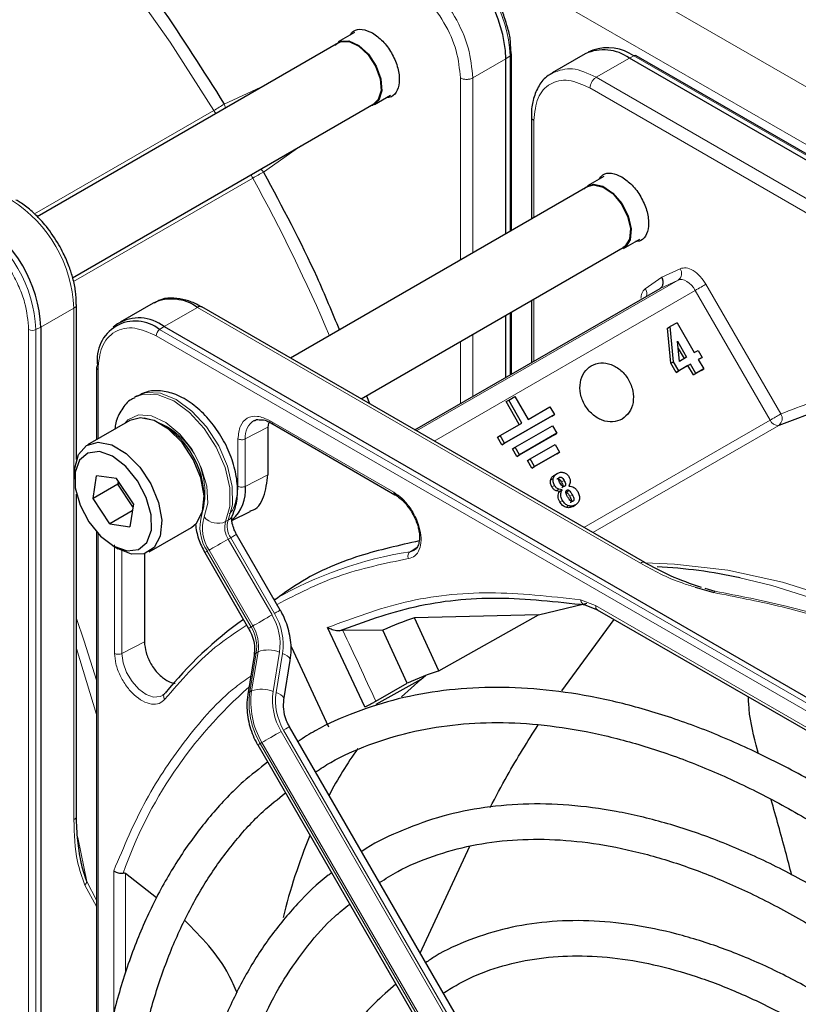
# Paper-space layout 'Blatt2' of a CAD drawing. Header units: millimetres. Extents: x 5 to 418, y 2 to 292.
# Tile 53 of 87: x 131 to 139, y 220 to 232. Entities that reach past the tile are written whole.
import ezdxf

# ---------------------------------------------------------------- set-up
doc = ezdxf.new("R2010")
doc.units = ezdxf.units.MM

psp = doc.layouts.new('Blatt2')

# ---------------------------------------------------------------- linework, layer by layer
at = {"color": 7, "linetype": 'Continuous', "lineweight": 18}
for p, q in [((119.056, 242.676), (154.552, 222.184)), ((118.773, 242.186), (154.27, 221.694)), ((136.084, 231.198), (136.132, 231.231)), ((136.132, 231.231), (136.132, 229.238)), ((137.108, 230.989), (137.484, 231.206)), ((137.484, 231.206), (137.536, 231.231)), ((137.536, 231.231), (153.107, 222.242)), ((135.708, 230.981), (136.084, 231.198)), ((135.567, 228.912), (135.567, 230.981)), ((135.708, 228.993), (135.708, 230.981)), ((144.295, 226.84), (137.108, 230.989)), ((132.888, 230.684), (133.354, 230.9)), ((144.225, 226.718), (137.037, 230.867)), ((130.735, 229.437), (132.769, 230.611)), ((136.401, 230.499), (136.401, 229.393)), ((133.757, 230.209), (133.334, 229.911)), ((133.212, 229.844), (131.178, 228.67)), ((137.853, 228.72), (138.061, 228.816)), ((135.07, 226.974), (138.037, 228.687)), ((137.665, 228.588), (137.853, 228.72)), ((138.037, 228.687), (137.832, 228.592)), ((138.353, 228.639), (139.202, 227.167)), ((138.232, 228.569), (135.27, 226.859)), ((139.082, 227.098), (138.232, 228.569)), ((136.401, 228.47), (136.401, 227.766)), ((130.806, 228.151), (131.183, 228.368)), ((131.183, 228.368), (131.183, 222.564)), ((132.206, 228.159), (132.583, 228.377)), ((132.583, 228.377), (137.609, 225.475)), ((136.132, 228.314), (136.132, 227.611)), ((130.669, 210.146), (130.669, 228.126)), ((130.75, 228.124), (130.806, 228.151)), ((130.75, 210.144), (130.75, 228.124)), ((132.155, 228.124), (132.206, 228.159)), ((147.725, 219.136), (132.155, 228.124)), ((147.686, 219.065), (132.116, 228.053)), ((135.567, 227.285), (135.567, 227.988)), ((135.708, 227.366), (135.708, 228.07)), ((131.456, 227.672), (131.456, 226.885)), ((133.403, 227.092), (134.812, 226.279)), ((136.969, 225.878), (139.082, 227.098)), ((133.382, 227.017), (133.127, 226.884)), ((139.179, 227.038), (137.069, 225.82)), ((133.044, 226.346), (133.044, 226.885)), ((133.127, 226.345), (133.127, 226.884)), ((133.382, 226.478), (133.127, 226.345)), ((136.59, 226.415), (136.62, 226.433)), ((136.743, 226.412), (136.713, 226.395)), ((136.634, 226.356), (136.604, 226.339)), ((136.653, 226.295), (136.683, 226.313)), ((136.802, 226.298), (136.772, 226.281)), ((136.696, 226.168), (136.726, 226.185)), ((136.837, 226.25), (136.807, 226.233)), ((136.763, 226.108), (136.793, 226.126)), ((132.932, 225.961), (132.904, 225.945)), ((131.456, 225.81), (131.456, 219.421)), ((132.962, 225.763), (132.933, 225.747)), ((133.43, 224.886), (132.933, 225.747)), ((132.962, 225.763), (133.458, 224.903)), ((131.644, 224.45), (131.644, 225.682)), ((132.716, 225.621), (133.213, 224.761)), ((134.996, 225.603), (135.075, 225.656)), ((131.727, 224.449), (131.727, 225.615)), ((133.193, 224.749), (132.696, 225.61)), ((136.929, 225.058), (137.1, 224.992)), ((137.1, 224.992), (142.702, 221.758)), ((133.213, 224.761), (133.193, 224.749)), ((131.438, 223.757), (131.212, 224.504)), ((131.982, 224.581), (131.727, 224.449)), ((133.179, 224.013), (133.251, 224.457)), ((133.271, 224.468), (133.199, 224.024)), ((133.251, 224.457), (133.271, 224.468)), ((133.443, 224.018), (133.515, 224.462)), ((133.549, 224.449), (133.477, 224.005)), ((133.199, 224.024), (133.179, 224.013)), ((138.329, 215.257), (133.534, 223.564)), ((133.562, 223.58), (138.358, 215.274)), ((133.296, 223.427), (133.316, 223.439)), ((138.092, 215.12), (133.296, 223.427)), ((133.316, 223.439), (138.112, 215.132)), ((131.227, 222.36), (131.329, 221.86)), ((131.634, 220.348), (131.634, 221.982)), ((131.769, 221.95), (131.769, 220.819)), ((131.308, 221.821), (131.438, 221.577)), ((131.438, 221.65), (131.329, 221.86))]:
    psp.add_line(p, q, dxfattribs=at)
at = {"color": 7, "linetype": 'Continuous', "lineweight": 25}
for p, q in [((134.365, 231.495), (134.181, 231.389)), ((134.186, 231.38), (130.767, 229.406)), ((136.143, 231.254), (136.137, 231.368)), ((136.146, 229.246), (136.146, 231.253)), ((136.984, 231.256), (136.608, 231.039)), ((137.071, 231.296), (137.016, 231.272)), ((153.055, 222.218), (137.484, 231.206)), ((153.133, 222.243), (137.562, 231.232)), ((136.084, 229.211), (136.084, 231.198)), ((134.591, 230.679), (134.775, 230.785)), ((131.168, 228.714), (134.586, 230.687)), ((136.372, 230.54), (136.372, 229.377)), ((137.193, 229.862), (137.009, 229.756)), ((137.014, 229.747), (133.64, 227.8)), ((137.419, 229.046), (137.603, 229.152)), ((134.441, 227.338), (137.414, 229.055)), ((135.05, 226.986), (137.832, 228.592)), ((131.212, 228.411), (131.212, 228.409)), ((132.083, 228.426), (131.707, 228.209)), ((136.372, 228.453), (136.372, 227.749)), ((131.212, 226.651), (131.212, 228.409)), ((137.659, 225.48), (132.633, 228.382)), ((136.146, 227.619), (136.146, 228.322)), ((131.677, 228.189), (131.628, 228.154)), ((136.084, 227.583), (136.084, 228.287)), ((138.025, 228.202), (137.948, 228.158)), ((138.025, 228.202), (138.221, 227.863)), ((130.806, 228.151), (130.806, 210.171)), ((132.206, 228.159), (147.777, 219.171)), ((137.918, 228.141), (137.948, 228.158)), ((137.956, 227.742), (137.918, 228.141)), ((137.986, 227.759), (137.948, 228.158)), ((138.051, 227.764), (138.029, 227.993)), ((138.029, 227.993), (138.134, 227.812)), ((138.037, 227.91), (138.104, 227.795)), ((138.221, 227.863), (138.263, 227.887)), ((138.263, 227.887), (138.309, 227.809)), ((137.956, 227.742), (137.986, 227.759)), ((138.015, 227.639), (137.956, 227.742)), ((138.045, 227.656), (137.986, 227.759)), ((138.134, 227.812), (138.051, 227.764)), ((138.309, 227.809), (138.266, 227.785)), ((138.279, 227.792), (138.266, 227.785)), ((138.266, 227.785), (138.328, 227.678)), ((138.279, 227.792), (138.309, 227.809)), ((131.438, 227.696), (131.438, 226.875)), ((138.149, 227.717), (138.015, 227.639)), ((138.015, 227.639), (138.045, 227.656)), ((138.179, 227.734), (138.045, 227.656)), ((138.149, 227.717), (138.179, 227.734)), ((138.21, 227.61), (138.149, 227.717)), ((138.24, 227.627), (138.179, 227.734)), ((138.298, 227.661), (138.21, 227.61)), ((138.328, 227.678), (138.24, 227.627)), ((138.298, 227.661), (138.328, 227.678)), ((138.21, 227.61), (138.24, 227.627)), ((131.899, 227.372), (131.871, 227.356)), ((134.503, 227.374), (134.534, 227.284)), ((136.085, 227.307), (136.115, 227.324)), ((136.235, 227.047), (136.085, 227.307)), ((136.115, 227.324), (136.186, 227.365)), ((136.265, 227.064), (136.115, 227.324)), ((136.186, 227.365), (136.336, 227.105)), ((136.336, 227.105), (136.583, 227.248)), ((136.583, 227.248), (136.633, 227.162)), ((131.815, 227.093), (131.335, 226.815)), ((136.603, 227.144), (136.038, 226.818)), ((136.633, 227.162), (136.068, 226.835)), ((136.603, 227.144), (136.633, 227.162)), ((133.391, 227.064), (133.382, 227.017)), ((133.382, 227.017), (133.382, 226.478)), ((133.415, 227.065), (134.824, 226.251)), ((136.018, 226.922), (136.265, 227.064)), ((136.189, 226.789), (136.613, 227.034)), ((136.613, 227.034), (136.663, 226.948)), ((135.988, 226.904), (136.018, 226.922)), ((136.038, 226.818), (135.988, 226.904)), ((136.068, 226.835), (136.018, 226.922)), ((136.633, 226.93), (136.209, 226.685)), ((136.663, 226.948), (136.239, 226.703)), ((136.633, 226.93), (136.663, 226.948)), ((136.038, 226.818), (136.068, 226.835)), ((136.159, 226.772), (136.189, 226.789)), ((136.209, 226.685), (136.159, 226.772)), ((136.239, 226.703), (136.189, 226.789)), ((136.359, 226.657), (136.642, 226.82)), ((136.642, 226.82), (136.692, 226.733)), ((136.209, 226.685), (136.239, 226.703)), ((136.329, 226.639), (136.359, 226.657)), ((136.379, 226.553), (136.329, 226.639)), ((136.409, 226.57), (136.359, 226.657)), ((136.662, 226.716), (136.379, 226.553)), ((136.692, 226.733), (136.409, 226.57)), ((136.662, 226.716), (136.692, 226.733)), ((136.379, 226.553), (136.409, 226.57)), ((131.19, 226.495), (131.19, 226.429)), ((131.399, 226.207), (131.438, 226.464)), ((131.666, 226.433), (131.438, 226.464)), ((131.857, 226.146), (131.666, 226.433)), ((131.682, 226.37), (131.687, 226.402)), ((136.635, 226.474), (136.665, 226.491)), ((131.682, 226.37), (131.399, 226.207)), ((131.706, 226.373), (131.682, 226.37)), ((131.852, 226.113), (131.682, 226.37)), ((136.692, 226.288), (136.653, 226.295)), ((136.722, 226.305), (136.683, 226.313)), ((136.692, 226.288), (136.722, 226.305)), ((136.814, 226.39), (136.799, 226.348)), ((131.212, 222.604), (131.212, 226.257)), ((131.59, 225.919), (131.399, 226.207)), ((131.845, 226.066), (131.59, 225.919)), ((131.857, 226.146), (131.818, 225.888)), ((136.843, 226.118), (136.873, 226.135)), ((132.975, 225.959), (133.181, 226.061)), ((131.59, 225.919), (131.818, 225.888)), ((132.035, 225.603), (132.515, 225.88)), ((131.438, 225.83), (131.438, 219.235)), ((133.524, 224.941), (133.028, 225.801)), ((131.628, 225.67), (131.685, 225.637)), ((135.046, 225.622), (134.996, 225.603)), ((131.982, 225.58), (131.982, 224.581)), ((132.667, 225.593), (133.164, 224.733)), ((138.232, 225.203), (138.442, 225.14)), ((138.341, 225.189), (138.455, 225.156)), ((133.455, 225.071), (133.45, 225.068)), ((136.961, 225.008), (137.122, 224.945)), ((137.12, 224.946), (142.723, 221.712)), ((136.455, 224.887), (135.046, 224.853)), ((135.324, 224.253), (135.046, 224.853)), ((135.324, 224.253), (136.455, 224.887)), ((136.719, 224.024), (137.313, 224.835)), ((134.483, 223.842), (134.061, 224.743)), ((134.231, 224.709), (134.191, 224.707)), ((134.687, 224.715), (134.231, 224.709)), ((134.965, 224.113), (134.687, 224.715)), ((133.648, 224.528), (134.071, 223.617)), ((133.227, 224.427), (133.155, 223.983)), ((133.565, 223.924), (133.637, 224.368)), ((135.119, 224.155), (135.172, 224.199)), ((134.606, 223.906), (134.965, 224.113)), ((135.119, 224.155), (134.608, 223.868)), ((134.9, 223.956), (135.119, 224.155)), ((138.424, 215.312), (133.628, 223.618)), ((133.268, 223.411), (138.063, 215.104)), ((138.951, 223.31), (138.923, 223.41)), ((135.112, 221.047), (135.674, 222.262)), ((132.121, 221.675), (131.769, 221.95))]:
    psp.add_line(p, q, dxfattribs=at)
at = {"color": 7, "linetype": 'Continuous', "lineweight": 18, "flags": 128}
for points in [[(132.769, 230.611), (132.275, 231.385), (131.75, 232.132), (131.197, 232.846), (130.619, 233.524), (130.019, 234.161), (129.402, 234.754), (128.771, 235.3), (128.129, 235.793), (127.481, 236.233), (126.831, 236.616), (126.182, 236.939), (125.685, 237.148)], [(138.232, 228.569), (138.211, 228.601), (138.188, 228.629), (138.162, 228.653), (138.136, 228.672), (138.109, 228.686), (138.083, 228.693), (138.059, 228.693), (138.037, 228.687)], [(138.232, 228.569), (138.247, 228.578), (138.263, 228.587), (138.28, 228.597), (138.297, 228.606), (138.313, 228.616), (138.328, 228.625), (138.342, 228.632), (138.353, 228.639)], [(131.899, 227.372), (132.001, 227.409), (132.165, 227.402), (132.343, 227.331), (132.522, 227.2), (132.687, 227.02), (132.825, 226.806), (132.925, 226.574), (132.978, 226.344), (132.98, 226.134), (132.932, 225.961)], [(132.904, 225.945), (132.952, 226.118), (132.95, 226.328), (132.897, 226.558), (132.797, 226.789), (132.659, 227.004), (132.494, 227.184), (132.315, 227.315), (132.137, 227.386), (131.973, 227.392), (131.872, 227.356)], [(131.76, 227.06), (131.795, 227.099), (131.915, 227.156), (132.064, 227.146), (132.225, 227.071), (132.384, 226.939), (132.523, 226.762), (132.628, 226.558), (132.69, 226.349), (132.701, 226.156), (132.66, 225.998)], [(132.716, 225.621), (132.736, 225.633), (132.76, 225.647), (132.788, 225.662), (132.817, 225.679), (132.847, 225.697), (132.878, 225.715), (132.907, 225.731), (132.933, 225.747)], [(132.962, 225.763), (132.985, 225.776), (133.004, 225.787), (133.017, 225.795), (133.025, 225.8), (133.028, 225.801)], [(137.665, 225.476), (137.997, 225.464), (138.601, 225.393), (139.222, 225.257), (139.857, 225.057), (140.5, 224.795), (141.149, 224.471), (141.799, 224.089), (142.447, 223.649), (143.089, 223.155), (143.72, 222.61), (144.337, 222.017), (144.937, 221.38), (145.119, 221.174)], [(144.821, 221.346), (144.232, 221.971), (143.613, 222.566), (142.979, 223.113), (142.336, 223.608), (141.686, 224.049), (141.034, 224.433), (140.383, 224.758), (139.737, 225.021), (139.101, 225.222), (138.739, 225.308)], [(131.212, 224.847), (131.3, 224.587), (131.438, 224.145)], [(133.213, 224.761), (133.233, 224.773), (133.257, 224.787), (133.284, 224.802), (133.314, 224.819), (133.344, 224.837), (133.374, 224.854), (133.403, 224.871), (133.43, 224.886)], [(133.458, 224.903), (133.481, 224.916), (133.5, 224.927), (133.514, 224.935), (133.522, 224.94), (133.524, 224.941)], [(132.188, 223.972), (132.161, 223.959), (132.087, 223.953), (132.003, 223.982), (131.919, 224.043), (131.842, 224.13), (131.78, 224.233), (131.741, 224.344), (131.727, 224.449)], [(133.549, 224.449), (133.577, 224.437), (133.601, 224.423), (133.619, 224.408), (133.631, 224.393), (133.637, 224.377), (133.637, 224.368)], [(133.477, 224.005), (133.505, 223.993), (133.529, 223.979), (133.547, 223.964), (133.559, 223.948), (133.565, 223.933), (133.565, 223.924)], [(133.562, 223.58), (133.585, 223.594), (133.604, 223.605), (133.617, 223.612), (133.625, 223.617), (133.628, 223.618)], [(133.316, 223.439), (133.336, 223.45), (133.36, 223.464), (133.388, 223.48), (133.417, 223.497), (133.448, 223.514), (133.478, 223.532), (133.507, 223.549), (133.534, 223.564)]]:
    psp.add_lwpolyline(points, dxfattribs=at)
at = {"color": 7, "linetype": 'Continuous', "lineweight": 25, "flags": 128}
for points in [[(134.141, 231.354), (134.203, 231.399), (134.303, 231.403), (134.416, 231.35), (134.524, 231.249), (134.611, 231.115), (134.664, 230.969), (134.674, 230.833), (134.641, 230.727), (134.569, 230.669), (134.541, 230.661)], [(134.186, 231.38), (134.207, 231.39), (134.305, 231.394), (134.415, 231.342), (134.52, 231.244), (134.605, 231.113), (134.657, 230.971), (134.667, 230.838), (134.635, 230.735), (134.586, 230.687)], [(136.145, 231.255), (136.145, 231.254), (136.146, 231.253)], [(136.969, 229.721), (136.989, 229.742), (137.076, 229.775), (137.184, 229.751), (137.297, 229.674), (137.397, 229.556)], [(137.014, 229.747), (137.079, 229.766), (137.185, 229.743), (137.295, 229.668), (137.392, 229.552), (137.463, 229.413), (137.496, 229.273), (137.485, 229.152), (137.434, 229.069), (137.414, 229.055)], [(137.397, 229.556), (137.469, 229.414), (137.503, 229.27), (137.492, 229.145), (137.439, 229.06), (137.369, 229.029)], [(143.363, 226.942), (143.216, 226.997), (142.582, 227.197), (141.961, 227.333), (141.357, 227.404), (140.773, 227.41), (140.213, 227.351), (139.681, 227.226), (139.179, 227.038)], [(132.515, 225.88), (132.574, 225.928), (132.643, 226.06), (132.659, 226.237), (132.623, 226.442), (132.536, 226.651), (132.409, 226.843), (132.256, 226.996), (132.094, 227.094), (131.938, 227.125), (131.815, 227.093)], [(131.19, 226.495), (131.192, 226.551), (131.235, 226.708), (131.327, 226.811), (131.458, 226.848), (131.613, 226.816), (131.776, 226.718), (131.929, 226.565), (132.055, 226.374), (132.142, 226.164), (132.179, 225.96), (132.162, 225.782), (132.094, 225.651), (131.981, 225.58), (131.836, 225.577), (131.685, 225.637)], [(131.352, 225.942), (131.485, 225.78), (131.636, 225.666), (131.785, 225.613), (131.916, 225.628), (132.011, 225.709), (132.061, 225.847), (132.058, 226.024), (132.004, 226.22), (131.904, 226.41), (131.771, 226.572), (131.62, 226.687), (131.471, 226.74), (131.341, 226.724), (131.245, 226.643), (131.195, 226.505), (131.198, 226.328), (131.252, 226.133), (131.352, 225.942)], [(136.455, 224.887), (136.973, 225.013), (137.003, 225.018)]]:
    psp.add_lwpolyline(points, dxfattribs=at)
at = {"color": 7, "linetype": 'Continuous', "lineweight": 18}
for centre, radius, start, end in [((134.606, 231.161), 1.527, 2.6055, 57.3945), ((136.118, 231.255), 0.0279, 299.6454, 355.8931), ((131.479, 232.847), 2.581, 299.9907, 303.0858), ((132.905, 230.693), 0.159, 210.9182, 226.5298), ((133.35, 229.921), 0.159, 193.2737, 209.0877), ((134.508, 227.6), 2.592, 116.9222, 120.0039), ((133.232, 229.848), 0.12, 31.5875, 54.7451), ((115.579, 220.156), 20.119, 23.1169, 28.7865), ((129.647, 228.298), 1.537, 2.6055, 57.3945), ((129.225, 228.055), 1.527, 2.6055, 57.3945), ((137.981, 228.764), 0.0955, 306.4137, 32.9981), ((137.577, 228.53), 0.106, 345.8273, 33.1487), ((131.162, 228.414), 0.0503, 294.3747, 354.3052), ((130.712, 228.209), 0.0932, 242.8052, 294.3071), ((132.209, 228.049), 0.0932, 125.6892, 177.1989), ((131.467, 227.699), 0.0291, 184.4143, 246.9058), ((131.796, 226.27), 0.873, 343.7571, 77.8747), ((133.335, 226.912), 0.21, 119.2886, 187.7145), ((139.168, 227.129), 0.0918, 200.3456, 276.8715), ((139.122, 227.115), 0.0957, 306.4158, 32.8041), ((133.092, 225.881), 0.48, 162.4884, 214.4618), ((133.074, 225.867), 0.434, 162.4884, 214.4618), ((132.817, 226.135), 0.209, 221.048, 294.5), ((133.15, 225.892), 0.229, 162.4884, 214.4618), ((132.878, 226.058), 0.111, 299.1324, 333.6598), ((133.122, 225.876), 0.229, 162.4884, 214.4618), ((153.552, 189.47), 41.726, 119.9893, 120.0346), ((135.687, 221.179), 4.478, 98.8797, 119.9002), ((137.638, 225.437), 0.0479, 63.7264, 127.2851), ((132.87, 224.554), 0.651, 351.8933, 30.7356), ((132.86, 224.547), 0.696, 351.8933, 30.7356), ((154.049, 188.61), 41.726, 119.9893, 120.0346), ((132.807, 224.52), 0.449, 351.8933, 30.7356), ((132.827, 224.532), 0.449, 351.8933, 30.7356), ((103.714, 209.974), 33.889, 24.2762, 25.7742), ((133.268, 224.418), 0.0422, 113.9711, 167.4982), ((133.385, 224.158), 0.331, 66.9099, 110.1284), ((136.456, 220.304), 4.996, 131.1493, 160.6966), ((133.196, 223.974), 0.0422, 113.9757, 167.4497), ((134.068, 223.886), 0.898, 171.8933, 210.7356), ((134.088, 223.898), 0.898, 171.8933, 210.7356), ((133.313, 223.713), 0.331, 66.9099, 110.1284), ((134.132, 223.92), 0.696, 171.8933, 210.7356), ((134.121, 223.913), 0.651, 171.8933, 210.7356), ((154.153, 187.287), 41.726, 119.9893, 120.0346), ((131.162, 222.609), 0.0503, 294.3747, 354.3052)]:
    psp.add_arc(centre, radius, start, end, dxfattribs=at)
at = {"color": 7, "linetype": 'Continuous', "lineweight": 25}
for centre, radius, start, end in [((134.549, 231.128), 1.537, 2.6055, 57.3945), ((137.24, 230.81), 0.514, 54.844, 109.1737), ((137.191, 230.797), 0.503, 54.3824, 114.3071), ((137.55, 231.207), 0.0279, 64.1059, 120.3461), ((129.271, 228.081), 1.537, 2.6055, 57.3945), ((132.29, 227.968), 0.503, 54.3824, 114.3071), ((132.612, 228.336), 0.0503, 65.6929, 125.6176), ((131.88, 227.788), 0.434, 50.7967, 189.214), ((131.92, 227.789), 0.468, 52.237, 121.2851), ((131.466, 227.694), 0.0279, 119.6454, 175.8931), ((131.68, 226.206), 0.981, 1.2142, 58.761), ((132.674, 226.305), 0.455, 312.0455, 5.0454), ((137.475, 219.407), 6.035, 77.9024, 86.9355), ((135.774, 221.117), 4.577, 125.6685, 140.9731), ((136.342, 220.931), 4.13, 108.2857, 113.6235), ((136.559, 220.559), 3.895, 108.4763, 114.1459), ((138.386, 220.558), 4.876, 144.7983, 152.0907), ((139.783, 219.922), 6.413, 157.439, 166.1853)]:
    psp.add_arc(centre, radius, start, end, dxfattribs=at)
for points, knots in [([(127.743, 236.232), (128.057, 236.014), (128.687, 235.575), (129.613, 234.771), (130.514, 233.871), (131.369, 232.878), (132.172, 231.816), (132.65, 231.061), (132.888, 230.684)], [0, 0, 0, 0, 0.165419, 0.3321717, 0.5, 0.6678165, 0.8345752, 1, 1, 1, 1]), ([(136.137, 231.368), (136.136, 231.378), (136.134, 231.435), (136.108, 231.54), (136.065, 231.683), (136.01, 231.814), (135.964, 231.898), (135.944, 231.934)], [0, 0, 0, 0, 0.0574561, 0.3187987, 0.5412481, 0.8062647, 1, 1, 1, 1]), ([(134.314, 231.466), (134.327, 231.483), (134.359, 231.529), (134.451, 231.543), (134.53, 231.508), (134.57, 231.491)], [0, 0, 0, 0, 0.233945, 0.616972, 1, 1, 1, 1]), ([(134.57, 231.491), (134.609, 231.463), (134.689, 231.406), (134.79, 231.267), (134.858, 231.112), (134.882, 230.959), (134.857, 230.837), (134.801, 230.763), (134.745, 230.758), (134.724, 230.756)], [0, 0, 0, 0, 0.151257, 0.302513, 0.45377, 0.605027, 0.756284, 0.90754, 1, 1, 1, 1]), ([(136.625, 231.041), (136.597, 231.027), (136.525, 230.99), (136.444, 230.88), (136.39, 230.734), (136.369, 230.617), (136.373, 230.55), (136.374, 230.539)], [0, 0, 0, 0, 0.167972, 0.442186, 0.708927, 0.953372, 1, 1, 1, 1]), ([(133.334, 229.911), (133.545, 229.517), (133.86, 228.928), (134.111, 228.321), (134.195, 228.12)], [0, 0, 0, 0, 0.6679059, 1, 1, 1, 1]), ([(137.143, 229.833), (137.155, 229.85), (137.187, 229.896), (137.28, 229.91), (137.359, 229.876), (137.398, 229.858)], [0, 0, 0, 0, 0.233945, 0.616972, 1, 1, 1, 1]), ([(137.398, 229.858), (137.438, 229.83), (137.517, 229.774), (137.619, 229.634), (137.686, 229.479), (137.71, 229.327), (137.686, 229.205), (137.63, 229.13), (137.574, 229.125), (137.553, 229.123)], [0, 0, 0, 0, 0.151257, 0.302513, 0.45377, 0.605027, 0.756284, 0.90754, 1, 1, 1, 1]), ([(131.012, 229.086), (130.967, 229.158), (130.903, 229.258), (130.792, 229.386), (130.694, 229.48), (130.599, 229.556), (130.542, 229.586), (130.525, 229.595)], [0, 0, 0, 0, 0.335683, 0.470249, 0.69001, 0.912206, 1, 1, 1, 1]), ([(131.209, 228.41), (131.208, 228.46), (131.206, 228.555), (131.174, 228.701), (131.129, 228.846), (131.074, 228.974), (131.029, 229.055), (131.012, 229.086)], [0, 0, 0, 0, 0.229884, 0.443951, 0.63112, 0.859055, 1, 1, 1, 1]), ([(137.832, 228.592), (137.839, 228.597), (137.854, 228.608), (137.865, 228.632), (137.869, 228.656), (137.868, 228.676), (137.863, 228.698), (137.856, 228.713), (137.853, 228.72)], [0, 0, 0, 0, 0.198498, 0.430822, 0.560297, 0.69832, 0.844889, 1, 1, 1, 1]), ([(132.632, 228.379), (132.606, 228.394), (132.534, 228.436), (132.415, 228.473), (132.279, 228.487), (132.166, 228.472), (132.111, 228.436), (132.094, 228.425)], [0, 0, 0, 0, 0.143792, 0.380812, 0.625008, 0.880873, 1, 1, 1, 1]), ([(132.977, 226.009), (132.991, 226.042), (133.028, 226.131), (133.046, 226.3), (133.022, 226.51), (132.952, 226.732), (132.84, 226.945), (132.695, 227.136), (132.525, 227.29), (132.345, 227.393), (132.169, 227.436), (132.017, 227.43), (131.937, 227.386), (131.905, 227.368)], [0, 0, 0, 0, 0.057899, 0.152686, 0.251734, 0.352726, 0.453488, 0.554523, 0.656615, 0.760844, 0.853475, 0.939999, 1, 1, 1, 1]), ([(131.874, 227.351), (131.861, 227.345), (131.798, 227.319), (131.72, 227.218), (131.659, 227.101), (131.65, 227.02), (131.648, 226.996)], [0, 0, 0, 0, 0.097085, 0.473832, 0.846947, 1, 1, 1, 1]), ([(133.233, 227.091), (133.24, 227.096), (133.252, 227.106), (133.274, 227.103), (133.284, 227.101)], [0, 0, 0, 0, 0.517593, 1, 1, 1, 1]), ([(133.284, 227.101), (133.3, 227.102), (133.336, 227.103), (133.385, 227.085), (133.414, 227.065), (133.415, 227.064)], [0, 0, 0, 0, 0.424183, 0.976421, 1, 1, 1, 1]), ([(133.415, 227.065), (133.419, 227.064), (133.427, 227.06), (133.438, 227.064), (133.443, 227.067)], [0, 0, 0, 0, 0.482278, 1, 1, 1, 1]), ([(133.179, 226.066), (133.185, 226.067), (133.26, 226.08), (133.351, 226.216), (133.372, 226.391), (133.382, 226.478)], [0, 0, 0, 0, 0.04476, 0.52238, 1, 1, 1, 1]), ([(136.604, 226.339), (136.601, 226.345), (136.595, 226.358), (136.589, 226.377), (136.587, 226.397), (136.589, 226.409), (136.59, 226.415)], [0, 0, 0, 0, 0.26086, 0.506753, 0.749149, 1, 1, 1, 1]), ([(136.59, 226.415), (136.592, 226.421), (136.595, 226.434), (136.609, 226.456), (136.624, 226.466), (136.635, 226.474)], [0, 0, 0, 0, 0.235668, 0.475187, 1, 1, 1, 1]), ([(136.634, 226.356), (136.631, 226.363), (136.625, 226.375), (136.619, 226.395), (136.617, 226.414), (136.619, 226.426), (136.62, 226.433)], [0, 0, 0, 0, 0.26086, 0.506753, 0.749149, 1, 1, 1, 1]), ([(136.62, 226.433), (136.622, 226.439), (136.625, 226.451), (136.639, 226.473), (136.654, 226.484), (136.665, 226.491)], [0, 0, 0, 0, 0.235668, 0.475187, 1, 1, 1, 1]), ([(136.661, 226.431), (136.663, 226.432), (136.667, 226.434), (136.673, 226.434), (136.68, 226.432), (136.689, 226.427), (136.701, 226.415), (136.709, 226.402), (136.713, 226.395)], [0, 0, 0, 0, 0.1058895, 0.2039506, 0.3017816, 0.407031, 0.6619537, 1, 1, 1, 1]), ([(136.665, 226.491), (136.677, 226.497), (136.7, 226.509), (136.726, 226.505), (136.739, 226.503)], [0, 0, 0, 0, 0.530715, 1, 1, 1, 1]), ([(136.699, 226.381), (136.695, 226.389), (136.687, 226.403), (136.681, 226.421), (136.681, 226.432), (136.683, 226.439), (136.686, 226.445), (136.689, 226.447), (136.691, 226.448)], [0, 0, 0, 0, 0.348491, 0.608786, 0.713671, 0.808589, 0.901277, 1, 1, 1, 1]), ([(136.691, 226.448), (136.693, 226.449), (136.697, 226.451), (136.703, 226.451), (136.71, 226.45), (136.719, 226.445), (136.731, 226.432), (136.739, 226.419), (136.743, 226.412)], [0, 0, 0, 0, 0.10589, 0.203951, 0.301782, 0.407031, 0.661954, 1, 1, 1, 1]), ([(136.739, 226.503), (136.745, 226.501), (136.756, 226.497), (136.772, 226.487), (136.787, 226.473), (136.794, 226.462), (136.798, 226.456)], [0, 0, 0, 0, 0.255127, 0.498018, 0.74194, 1, 1, 1, 1]), ([(136.743, 226.412), (136.747, 226.405), (136.755, 226.391), (136.76, 226.374), (136.76, 226.363), (136.758, 226.356), (136.754, 226.35), (136.751, 226.348), (136.749, 226.347)], [0, 0, 0, 0, 0.339071, 0.594513, 0.699721, 0.797263, 0.894801, 1, 1, 1, 1]), ([(136.798, 226.456), (136.803, 226.445), (136.811, 226.428), (136.815, 226.405), (136.814, 226.395), (136.814, 226.39)], [0, 0, 0, 0, 0.520179, 0.760732, 1, 1, 1, 1]), ([(136.653, 226.295), (136.643, 226.3), (136.624, 226.31), (136.611, 226.329), (136.604, 226.339)], [0, 0, 0, 0, 0.501646, 1, 1, 1, 1]), ([(136.683, 226.313), (136.673, 226.318), (136.654, 226.328), (136.641, 226.347), (136.634, 226.356)], [0, 0, 0, 0, 0.501646, 1, 1, 1, 1]), ([(136.696, 226.168), (136.69, 226.178), (136.68, 226.198), (136.674, 226.231), (136.678, 226.262), (136.687, 226.279), (136.692, 226.288)], [0, 0, 0, 0, 0.262012, 0.500075, 0.738097, 1, 1, 1, 1]), ([(136.749, 226.347), (136.747, 226.346), (136.743, 226.344), (136.737, 226.344), (136.731, 226.345), (136.722, 226.35), (136.711, 226.362), (136.703, 226.374), (136.699, 226.381)], [0, 0, 0, 0, 0.105786, 0.203769, 0.301557, 0.4068, 0.661801, 1, 1, 1, 1]), ([(136.726, 226.185), (136.72, 226.196), (136.71, 226.216), (136.704, 226.248), (136.708, 226.279), (136.717, 226.296), (136.722, 226.305)], [0, 0, 0, 0, 0.2620119, 0.5000745, 0.7380971, 1, 1, 1, 1]), ([(136.713, 226.395), (136.717, 226.387), (136.725, 226.374), (136.73, 226.356), (136.73, 226.345), (136.728, 226.339), (136.724, 226.333), (136.721, 226.331), (136.719, 226.329)], [0, 0, 0, 0, 0.339071, 0.594513, 0.699721, 0.797263, 0.894801, 1, 1, 1, 1]), ([(136.763, 226.276), (136.763, 226.279), (136.763, 226.284), (136.765, 226.291), (136.769, 226.297), (136.774, 226.3), (136.776, 226.302)], [0, 0, 0, 0, 0.246214, 0.481536, 0.726643, 1, 1, 1, 1]), ([(136.776, 226.302), (136.778, 226.303), (136.782, 226.305), (136.789, 226.305), (136.796, 226.303), (136.8, 226.3), (136.802, 226.298)], [0, 0, 0, 0, 0.264335, 0.503766, 0.74118, 1, 1, 1, 1]), ([(136.799, 226.348), (136.809, 226.348), (136.828, 226.347), (136.855, 226.335), (136.88, 226.314), (136.892, 226.295), (136.898, 226.286)], [0, 0, 0, 0, 0.257013, 0.493304, 0.733189, 1, 1, 1, 1]), ([(136.802, 226.298), (136.808, 226.292), (136.821, 226.278), (136.831, 226.261), (136.837, 226.25)], [0, 0, 0, 0, 0.39531, 1, 1, 1, 1]), ([(134.824, 226.252), (134.828, 226.25), (134.836, 226.247), (134.847, 226.251), (134.852, 226.253)], [0, 0, 0, 0, 0.482284, 1, 1, 1, 1]), ([(134.824, 226.252), (134.824, 226.251), (134.842, 226.244), (134.881, 226.213), (134.951, 226.149), (134.993, 226.084), (135.021, 226.043)], [0, 0, 0, 0, 0.0015, 0.266685, 0.530343, 1, 1, 1, 1]), ([(136.793, 226.126), (136.786, 226.128), (136.773, 226.134), (136.748, 226.152), (136.735, 226.172), (136.726, 226.185)], [0, 0, 0, 0, 0.245674, 0.487081, 1, 1, 1, 1]), ([(136.784, 226.226), (136.778, 226.236), (136.769, 226.251), (136.765, 226.269), (136.763, 226.276)], [0, 0, 0, 0, 0.594509, 1, 1, 1, 1]), ([(136.772, 226.281), (136.778, 226.275), (136.791, 226.261), (136.801, 226.243), (136.807, 226.233)], [0, 0, 0, 0, 0.39531, 1, 1, 1, 1]), ([(136.845, 226.177), (136.843, 226.176), (136.839, 226.174), (136.832, 226.174), (136.824, 226.177), (136.813, 226.185), (136.799, 226.201), (136.789, 226.217), (136.784, 226.226)], [0, 0, 0, 0, 0.09221, 0.180108, 0.272547, 0.377235, 0.642363, 1, 1, 1, 1]), ([(136.807, 226.233), (136.812, 226.224), (136.82, 226.209), (136.826, 226.19), (136.826, 226.177), (136.824, 226.17), (136.821, 226.164), (136.817, 226.161), (136.815, 226.16)], [0, 0, 0, 0, 0.346244, 0.60537, 0.710321, 0.805859, 0.899712, 1, 1, 1, 1]), ([(136.837, 226.25), (136.842, 226.242), (136.85, 226.226), (136.856, 226.207), (136.856, 226.194), (136.854, 226.187), (136.851, 226.181), (136.847, 226.178), (136.845, 226.177)], [0, 0, 0, 0, 0.346244, 0.60537, 0.710321, 0.805859, 0.899712, 1, 1, 1, 1]), ([(136.917, 226.199), (136.915, 226.192), (136.912, 226.178), (136.9, 226.154), (136.884, 226.143), (136.873, 226.135)], [0, 0, 0, 0, 0.246621, 0.488964, 1, 1, 1, 1]), ([(136.898, 226.286), (136.905, 226.271), (136.915, 226.25), (136.919, 226.22), (136.917, 226.206), (136.917, 226.199)], [0, 0, 0, 0, 0.5110357, 0.7533793, 1, 1, 1, 1]), ([(136.763, 226.108), (136.756, 226.111), (136.743, 226.116), (136.718, 226.134), (136.705, 226.154), (136.696, 226.168)], [0, 0, 0, 0, 0.245674, 0.487081, 1, 1, 1, 1]), ([(136.843, 226.118), (136.83, 226.112), (136.812, 226.103), (136.783, 226.103), (136.77, 226.106), (136.763, 226.108)], [0, 0, 0, 0, 0.525054, 0.764251, 1, 1, 1, 1]), ([(136.873, 226.135), (136.86, 226.129), (136.842, 226.12), (136.813, 226.12), (136.8, 226.124), (136.793, 226.126)], [0, 0, 0, 0, 0.525054, 0.764251, 1, 1, 1, 1]), ([(133.028, 225.801), (133.019, 225.818), (132.997, 225.859), (132.978, 225.921), (132.971, 225.973), (132.975, 226.004), (132.977, 226.007), (132.977, 226.009)], [0, 0, 0, 0, 0.1768056, 0.4226836, 0.6299768, 0.82324, 1, 1, 1, 1]), ([(135.021, 226.043), (135.043, 225.999), (135.073, 225.939), (135.096, 225.852), (135.105, 225.786), (135.102, 225.72), (135.086, 225.668), (135.067, 225.635), (135.05, 225.628), (135.044, 225.626)], [0, 0, 0, 0, 0.238343, 0.330867, 0.47597, 0.617896, 0.763986, 0.922379, 1, 1, 1, 1]), ([(132.561, 225.915), (132.569, 225.86), (132.586, 225.751), (132.641, 225.645), (132.667, 225.593)], [0, 0, 0, 0, 0.503748, 1, 1, 1, 1]), ([(135.1, 225.726), (134.873, 225.676), (134.375, 225.564), (133.83, 225.328), (133.538, 225.112), (133.463, 225.057)], [0, 0, 0, 0, 0.383877, 0.842753, 1, 1, 1, 1]), ([(138.302, 225.196), (138.182, 225.239), (137.95, 225.321), (137.751, 225.43), (137.655, 225.482)], [0, 0, 0, 0, 0.518131, 1, 1, 1, 1]), ([(134.191, 224.707), (134.473, 224.809), (135.037, 225.014), (135.981, 225.113), (136.655, 225.037), (136.992, 225)], [0, 0, 0, 0, 0.333333, 0.666667, 1, 1, 1, 1]), ([(138.455, 225.156), (138.453, 225.155), (138.449, 225.152), (138.444, 225.144), (138.442, 225.14)], [0, 0, 0, 0, 0.499999, 1, 1, 1, 1]), ([(133.637, 224.368), (133.641, 224.409), (133.654, 224.52), (133.628, 224.706), (133.572, 224.856), (133.53, 224.93), (133.524, 224.941)], [0, 0, 0, 0, 0.213395, 0.580888, 0.936398, 1, 1, 1, 1]), ([(133.164, 224.733), (133.175, 224.711), (133.209, 224.647), (133.236, 224.538), (133.23, 224.462), (133.227, 224.427)], [0, 0, 0, 0, 0.219781, 0.641695, 1, 1, 1, 1]), ([(134.191, 224.707), (134.182, 224.707), (134.161, 224.706), (134.129, 224.712), (134.094, 224.724), (134.073, 224.736), (134.061, 224.743)], [0, 0, 0, 0, 0.204263, 0.43913, 0.666259, 1, 1, 1, 1]), ([(132.236, 224.142), (132.258, 224.131), (132.291, 224.113), (132.321, 224.111), (132.332, 224.111)], [0, 0, 0, 0, 0.64287, 1, 1, 1, 1]), ([(145.227, 217.113), (145.143, 217.256), (144.916, 217.643), (144.511, 218.252), (144.019, 218.937), (143.501, 219.591), (142.962, 220.213), (142.404, 220.798), (141.83, 221.343), (141.243, 221.847), (140.646, 222.304), (140.043, 222.714), (139.436, 223.073), (138.829, 223.38), (138.225, 223.633), (137.628, 223.83), (137.041, 223.969), (136.467, 224.051), (135.91, 224.073), (135.373, 224.037), (134.859, 223.943), (134.374, 223.788), (133.994, 223.624), (133.789, 223.492), (133.724, 223.451)], [0, 0, 0, 0, 0.0278357, 0.0754043, 0.1229765, 0.1705551, 0.2181426, 0.2657419, 0.3133555, 0.3609855, 0.4086337, 0.4563008, 0.5039862, 0.5516866, 0.5993949, 0.6470941, 0.6947631, 0.7423727, 0.7898868, 0.8372681, 0.8844871, 0.931535, 0.9784341, 1, 1, 1, 1]), ([(132.209, 223.993), (132.207, 223.99), (132.201, 223.98), (132.192, 223.977), (132.186, 223.975)], [0, 0, 0, 0, 0.349286, 1, 1, 1, 1]), ([(133.155, 223.983), (133.15, 223.942), (133.138, 223.831), (133.164, 223.645), (133.22, 223.496), (133.261, 223.422), (133.268, 223.411)], [0, 0, 0, 0, 0.213395, 0.580888, 0.936398, 1, 1, 1, 1]), ([(138.923, 223.41), (138.884, 223.566), (138.838, 223.747), (138.837, 223.93), (138.837, 223.955)], [0, 0, 0, 0, 0.862806, 1, 1, 1, 1]), ([(133.628, 223.618), (133.616, 223.64), (133.583, 223.704), (133.556, 223.814), (133.562, 223.889), (133.565, 223.924)], [0, 0, 0, 0, 0.2197806, 0.6416948, 1, 1, 1, 1]), ([(134.483, 223.842), (134.491, 223.846), (134.507, 223.853), (134.541, 223.871), (134.576, 223.89), (134.596, 223.901), (134.606, 223.906)], [0, 0, 0, 0, 0.250494, 0.503104, 0.754115, 1, 1, 1, 1]), ([(133.924, 223.104), (133.981, 223.142), (134.17, 223.265), (134.525, 223.418), (134.985, 223.562), (135.473, 223.646), (135.983, 223.674), (136.514, 223.644), (137.062, 223.557), (137.623, 223.414), (138.196, 223.216), (138.777, 222.962), (139.362, 222.656), (139.949, 222.298), (140.534, 221.89), (141.113, 221.435), (141.683, 220.935), (142.242, 220.393), (142.785, 219.812), (143.309, 219.195), (143.812, 218.546), (144.289, 217.867), (144.646, 217.321), (144.833, 216.996), (144.881, 216.913)], [0, 0, 0, 0, 0.0209899, 0.069851, 0.1186882, 0.1673891, 0.2158993, 0.2642148, 0.3123657, 0.3603953, 0.4083456, 0.456251, 0.5041365, 0.5520177, 0.5999032, 0.6477998, 0.6957108, 0.7436373, 0.7915784, 0.8395326, 0.8874977, 0.9354713, 0.9834506, 1, 1, 1, 1]), ([(135.905, 222.702), (135.969, 222.823), (136.141, 223.151), (136.33, 223.45), (136.449, 223.638)], [0, 0, 0, 0, 0.370321, 1, 1, 1, 1]), ([(133.38, 223.216), (133.287, 223.143), (133.061, 222.969), (132.743, 222.631), (132.424, 222.215), (132.145, 221.749), (131.907, 221.238), (131.712, 220.684), (131.559, 220.091), (131.452, 219.462), (131.389, 218.8), (131.371, 218.11), (131.399, 217.395), (131.472, 216.659), (131.59, 215.906), (131.751, 215.141), (131.955, 214.368), (132.201, 213.59), (132.487, 212.813), (132.812, 212.04), (133.176, 211.277), (133.453, 210.736), (133.617, 210.456), (133.638, 210.421)], [0, 0, 0, 0, 0.035046, 0.084759, 0.134587, 0.184575, 0.234734, 0.285047, 0.335482, 0.386002, 0.436574, 0.487171, 0.537775, 0.588371, 0.638955, 0.689525, 0.740079, 0.79062, 0.841149, 0.891668, 0.94218, 0.992687, 1, 1, 1, 1]), ([(133.985, 210.621), (133.874, 210.821), (133.627, 211.265), (133.285, 211.969), (132.953, 212.726), (132.661, 213.488), (132.408, 214.25), (132.196, 215.009), (132.025, 215.759), (131.898, 216.497), (131.814, 217.217), (131.775, 217.917), (131.779, 218.591), (131.827, 219.236), (131.919, 219.849), (132.053, 220.425), (132.229, 220.962), (132.445, 221.457), (132.701, 221.908), (132.996, 222.31), (133.288, 222.633), (133.497, 222.798), (133.582, 222.866)], [0, 0, 0, 0, 0.042136, 0.093403, 0.144665, 0.195918, 0.24716, 0.298386, 0.349596, 0.400786, 0.451955, 0.503102, 0.554231, 0.605345, 0.656454, 0.707569, 0.758714, 0.80992, 0.861231, 0.912695, 0.964359, 1, 1, 1, 1]), ([(144.502, 216.694), (144.415, 216.841), (144.193, 217.216), (143.802, 217.795), (143.337, 218.429), (142.846, 219.031), (142.334, 219.599), (141.805, 220.129), (141.262, 220.619), (140.707, 221.064), (140.144, 221.462), (139.577, 221.811), (139.009, 222.107), (138.443, 222.349), (137.883, 222.536), (137.333, 222.665), (136.797, 222.736), (136.278, 222.748), (135.779, 222.7), (135.305, 222.596), (134.862, 222.427), (134.575, 222.294), (134.447, 222.202), (134.446, 222.202)], [0, 0, 0, 0, 0.032875, 0.083822, 0.134775, 0.185738, 0.236713, 0.287705, 0.338718, 0.389753, 0.440814, 0.491899, 0.543005, 0.594125, 0.645237, 0.696311, 0.747305, 0.798171, 0.848856, 0.899324, 0.949573, 0.99965, 1, 1, 1, 1]), ([(139.328, 221.931), (139.304, 222.021), (139.228, 222.306), (139.149, 222.592), (139.094, 222.788)], [0, 0, 0, 0, 0.314001, 1, 1, 1, 1]), ([(131.261, 222.094), (131.248, 222.17), (131.218, 222.332), (131.214, 222.51), (131.212, 222.604)], [0, 0, 0, 0, 0.470142, 1, 1, 1, 1]), ([(134.65, 221.848), (134.717, 221.892), (134.909, 222.015), (135.258, 222.157), (135.692, 222.279), (136.152, 222.34), (136.635, 222.345), (137.136, 222.293), (137.653, 222.184), (138.183, 222.019), (138.721, 221.799), (139.265, 221.526), (139.812, 221.201), (140.357, 220.826), (140.896, 220.403), (141.427, 219.935), (141.946, 219.426), (142.449, 218.878), (142.933, 218.295), (143.394, 217.68), (143.805, 217.08), (144.048, 216.676), (144.157, 216.495)], [0, 0, 0, 0, 0.02882, 0.081368, 0.133858, 0.186143, 0.238166, 0.289941, 0.341521, 0.392971, 0.444344, 0.49568, 0.547008, 0.598338, 0.649681, 0.701044, 0.752426, 0.803828, 0.855246, 0.906678, 0.95812, 1, 1, 1, 1]), ([(131.329, 221.86), (131.318, 221.889), (131.295, 221.95), (131.275, 222.031), (131.265, 222.081), (131.262, 222.096)], [0, 0, 0, 0, 0.406436, 0.822172, 1, 1, 1, 1]), ([(131.634, 221.982), (131.643, 221.976), (131.658, 221.967), (131.686, 221.958), (131.714, 221.953), (131.732, 221.955), (131.741, 221.956)], [0, 0, 0, 0, 0.292814, 0.50299, 0.762282, 1, 1, 1, 1]), ([(131.769, 221.95), (131.765, 221.952), (131.759, 221.956), (131.749, 221.957), (131.743, 221.956), (131.741, 221.956)], [0, 0, 0, 0, 0.551891, 0.784479, 1, 1, 1, 1]), ([(134.106, 221.959), (134.093, 221.95), (133.952, 221.85), (133.715, 221.611), (133.402, 221.24), (133.131, 220.815), (132.9, 220.346), (132.711, 219.833), (132.565, 219.281), (132.464, 218.692), (132.408, 218.071), (132.398, 217.422), (132.433, 216.748), (132.513, 216.055), (132.637, 215.347), (132.805, 214.628), (133.015, 213.903), (133.267, 213.176), (133.557, 212.451), (133.887, 211.735), (134.157, 211.196), (134.328, 210.904), (134.365, 210.84)], [0, 0, 0, 0, 0.0055069, 0.059059, 0.1127185, 0.1665678, 0.2206403, 0.2749237, 0.3293767, 0.3839483, 0.4385911, 0.4932683, 0.5479519, 0.6026249, 0.6572807, 0.7119171, 0.7665344, 0.8211347, 0.8757209, 0.9302966, 0.9848656, 1, 1, 1, 1]), ([(134.712, 211.04), (134.647, 211.154), (134.453, 211.494), (134.167, 212.076), (133.852, 212.78), (133.578, 213.49), (133.342, 214.201), (133.147, 214.907), (132.994, 215.605), (132.885, 216.289), (132.819, 216.954), (132.797, 217.598), (132.818, 218.214), (132.884, 218.799), (132.992, 219.35), (133.142, 219.862), (133.333, 220.333), (133.563, 220.76), (133.832, 221.139), (134.082, 221.422), (134.253, 221.558), (134.311, 221.604)], [0, 0, 0, 0, 0.028011, 0.083582, 0.139147, 0.1947, 0.250238, 0.305756, 0.361251, 0.416719, 0.472159, 0.52757, 0.582957, 0.638329, 0.6937, 0.749093, 0.80455, 0.860127, 0.915892, 0.971916, 1, 1, 1, 1]), ([(133.034, 220.596), (133.004, 220.665), (132.861, 220.996), (132.625, 221.232), (132.439, 221.419)], [0, 0, 0, 0, 0.207584, 1, 1, 1, 1]), ([(143.779, 216.276), (143.67, 216.456), (143.433, 216.845), (143.035, 217.416), (142.594, 217.989), (142.129, 218.53), (141.645, 219.034), (141.146, 219.499), (140.635, 219.92), (140.114, 220.294), (139.589, 220.62), (139.063, 220.893), (138.539, 221.111), (138.021, 221.274), (137.514, 221.378), (137.021, 221.424), (136.547, 221.411), (136.095, 221.339), (135.672, 221.205), (135.364, 221.071), (135.209, 220.964), (135.174, 220.94)], [0, 0, 0, 0, 0.047335, 0.102503, 0.157679, 0.212871, 0.268083, 0.323322, 0.378591, 0.433894, 0.489232, 0.544601, 0.599988, 0.65536, 0.710671, 0.765857, 0.820841, 0.875554, 0.929964, 0.984107, 1, 1, 1, 1]), ([(135.373, 220.595), (135.469, 220.653), (135.681, 220.781), (136.045, 220.911), (136.455, 220.998), (136.89, 221.026), (137.345, 220.998), (137.816, 220.912), (138.301, 220.771), (138.795, 220.575), (139.296, 220.325), (139.798, 220.023), (140.299, 219.672), (140.795, 219.274), (141.281, 218.831), (141.754, 218.347), (142.209, 217.827), (142.644, 217.273), (143.052, 216.689), (143.316, 216.288), (143.433, 216.078), (143.434, 216.077)], [0, 0, 0, 0, 0.047732, 0.104951, 0.162001, 0.218715, 0.275061, 0.331102, 0.386935, 0.442647, 0.498302, 0.553942, 0.609585, 0.665249, 0.720938, 0.776655, 0.832397, 0.88816, 0.943939, 0.999729, 1, 1, 1, 1]), ([(134.835, 220.695), (134.753, 220.625), (134.558, 220.459), (134.296, 220.139), (134.043, 219.748), (133.832, 219.309), (133.663, 218.828), (133.538, 218.308), (133.458, 217.753), (133.423, 217.167), (133.434, 216.554), (133.49, 215.92), (133.591, 215.269), (133.736, 214.606), (133.923, 213.935), (134.152, 213.263), (134.42, 212.592), (134.728, 211.931), (134.953, 211.485), (135.082, 211.266), (135.087, 211.257)], [0, 0, 0, 0, 0.043569, 0.102164, 0.161004, 0.220147, 0.279578, 0.339236, 0.399046, 0.458941, 0.518871, 0.578798, 0.638704, 0.698585, 0.758439, 0.81827, 0.87808, 0.937877, 0.997664, 1, 1, 1, 1])]:
    psp.add_open_spline(points, degree=3, knots=knots, dxfattribs=at)
at = {"color": 7, "linetype": 'Continuous', "lineweight": 18}
for points in [[(135.001, 232.206), (135.094, 232.14), (135.279, 232.008), (135.513, 231.685), (135.676, 231.32), (135.697, 231.094), (135.708, 230.981)], [(135.708, 230.981), (135.698, 230.976), (135.677, 230.967), (135.637, 230.963), (135.598, 230.967), (135.577, 230.976), (135.567, 230.981)], [(137.108, 230.989), (137.099, 230.983), (137.08, 230.969), (137.057, 230.937), (137.041, 230.901), (137.038, 230.878), (137.037, 230.867)], [(137.037, 230.867), (136.954, 230.904), (136.787, 230.978), (136.577, 230.929), (136.43, 230.771), (136.411, 230.59), (136.401, 230.499)], [(139.202, 227.167), (139.195, 227.163), (139.18, 227.154), (139.147, 227.135), (139.112, 227.115), (139.092, 227.103), (139.082, 227.098)], [(133.044, 226.885), (133.05, 226.882), (133.062, 226.877), (133.085, 226.874), (133.108, 226.876), (133.121, 226.882), (133.127, 226.884)], [(133.044, 226.346), (133.05, 226.344), (133.062, 226.338), (133.085, 226.336), (133.108, 226.337), (133.121, 226.343), (133.127, 226.345)], [(131.644, 224.45), (131.65, 224.447), (131.662, 224.442), (131.685, 224.439), (131.708, 224.441), (131.721, 224.446), (131.727, 224.449)]]:
    psp.add_open_spline(points, degree=3, dxfattribs=at)
for points, knots in [([(135.567, 230.981), (135.557, 231.083), (135.538, 231.286), (135.391, 231.614), (135.18, 231.906), (135.014, 232.024), (134.93, 232.083)], [0, 0, 0, 0, 0.25, 0.5, 0.75, 1, 1, 1, 1]), ([(136.622, 231.041), (136.691, 231.066), (136.832, 231.116), (137.014, 231.032), (137.108, 230.989)], [0, 0, 0, 0, 0.484648, 1, 1, 1, 1]), ([(132.9, 230.638), (132.9, 230.641), (132.901, 230.657), (132.893, 230.672), (132.888, 230.684)], [0, 0, 0, 0, 0.20111, 1, 1, 1, 1]), ([(136.401, 230.499), (136.393, 230.505), (136.376, 230.517), (136.374, 230.531), (136.372, 230.539)], [0, 0, 0, 0, 0.516167, 1, 1, 1, 1]), ([(130.669, 228.126), (130.66, 228.227), (130.647, 228.382), (130.564, 228.607), (130.479, 228.779), (130.373, 228.938), (130.22, 229.122), (130.092, 229.212), (130.009, 229.27)], [0, 0, 0, 0, 0.239457, 0.368361, 0.5, 0.631639, 0.760543, 1, 1, 1, 1]), ([(138.061, 228.816), (138.082, 228.822), (138.126, 228.833), (138.208, 228.8), (138.29, 228.733), (138.333, 228.669), (138.353, 228.639)], [0, 0, 0, 0, 0.240773, 0.5, 0.759227, 1, 1, 1, 1]), ([(137.616, 228.481), (137.618, 228.5), (137.622, 228.548), (137.649, 228.573), (137.665, 228.588)], [0, 0, 0, 0, 0.402467, 1, 1, 1, 1]), ([(132.116, 228.053), (132.033, 228.091), (131.905, 228.149), (131.751, 228.143), (131.646, 228.105), (131.56, 228.032), (131.478, 227.902), (131.464, 227.763), (131.456, 227.672)], [0, 0, 0, 0, 0.2394568, 0.3683607, 0.5, 0.6316393, 0.7605432, 1, 1, 1, 1]), ([(139.202, 227.167), (139.437, 227.259), (139.909, 227.442), (140.695, 227.556), (141.531, 227.548), (142.407, 227.403), (143.308, 227.138), (143.92, 226.857), (144.225, 226.718)], [0, 0, 0, 0, 0.16549, 0.332238, 0.5, 0.66775, 0.834504, 1, 1, 1, 1]), ([(133.044, 226.885), (133.05, 226.936), (133.061, 227.039), (133.143, 227.128), (133.262, 227.155), (133.356, 227.113), (133.403, 227.092)], [0, 0, 0, 0, 0.25, 0.5, 0.75, 1, 1, 1, 1]), ([(133.403, 227.092), (133.404, 227.087), (133.405, 227.075), (133.41, 227.066), (133.415, 227.065), (133.415, 227.065)], [0, 0, 0, 0, 0.483448, 0.966902, 1, 1, 1, 1]), ([(132.947, 226.034), (132.948, 226.035), (132.974, 226.056), (133.023, 226.149), (133.036, 226.269), (133.044, 226.346)], [0, 0, 0, 0, 0.0194453, 0.3625796, 1, 1, 1, 1]), ([(134.812, 226.279), (134.844, 226.257), (134.91, 226.212), (135, 226.104), (135.071, 225.979), (135.113, 225.85), (135.126, 225.729), (135.106, 225.625), (135.056, 225.551), (135.004, 225.534), (134.978, 225.526)], [0, 0, 0, 0, 0.121712, 0.25, 0.378287, 0.5, 0.621712, 0.75, 0.878287, 1, 1, 1, 1]), ([(134.812, 226.279), (134.812, 226.273), (134.814, 226.262), (134.819, 226.253), (134.824, 226.252), (134.824, 226.252)], [0, 0, 0, 0, 0.483457, 0.966913, 1, 1, 1, 1]), ([(134.978, 225.526), (134.707, 225.47), (134.178, 225.361), (133.714, 225.122), (133.488, 225.006)], [0, 0, 0, 0, 0.5132657, 1, 1, 1, 1]), ([(134.978, 225.526), (134.976, 225.533), (134.971, 225.547), (134.973, 225.57), (134.981, 225.591), (134.991, 225.599), (134.996, 225.603)], [0, 0, 0, 0, 0.249991, 0.499994, 0.749997, 1, 1, 1, 1]), ([(137.609, 225.475), (137.758, 225.392), (137.947, 225.285), (138.181, 225.218), (138.232, 225.203)], [0, 0, 0, 0, 0.7825, 1, 1, 1, 1]), ([(136.929, 225.058), (136.583, 225.097), (135.891, 225.174), (134.924, 225.067), (134.349, 224.851), (134.061, 224.743)], [0, 0, 0, 0, 0.333225, 0.666786, 1, 1, 1, 1]), ([(136.992, 225), (136.985, 225), (136.971, 225.002), (136.953, 225.014), (136.937, 225.033), (136.932, 225.05), (136.929, 225.058)], [0, 0, 0, 0, 0.25, 0.5, 0.75, 1, 1, 1, 1]), ([(138.442, 225.14), (138.688, 225.092), (139.169, 224.999), (139.852, 224.805), (140.484, 224.569), (141.06, 224.282), (141.557, 223.949), (141.967, 223.584), (142.302, 223.19), (142.463, 222.913), (142.546, 222.77)], [0, 0, 0, 0, 0.1285805, 0.2500872, 0.3751101, 0.5000007, 0.6248916, 0.7499142, 0.8714095, 1, 1, 1, 1]), ([(142.59, 222.769), (142.497, 222.926), (142.32, 223.226), (141.962, 223.632), (141.553, 223.984), (141.086, 224.291), (140.553, 224.561), (139.944, 224.796), (139.243, 225.002), (138.726, 225.103), (138.455, 225.156)], [0, 0, 0, 0, 0.141038, 0.268348, 0.385526, 0.500284, 0.615098, 0.732344, 0.859336, 1, 1, 1, 1]), ([(137.121, 224.946), (137.121, 224.946), (137.113, 224.948), (137.104, 224.963), (137.101, 224.982), (137.1, 224.992)], [0, 0, 0, 0, 0.011083, 0.5055415, 1, 1, 1, 1]), ([(133.136, 224.767), (133.017, 224.688), (132.675, 224.461), (132.396, 224.139), (132.214, 223.929)], [0, 0, 0, 0, 0.347882, 1, 1, 1, 1]), ([(132.214, 223.929), (132.194, 223.911), (132.153, 223.874), (132.063, 223.868), (131.964, 223.903), (131.865, 223.974), (131.775, 224.076), (131.702, 224.199), (131.653, 224.331), (131.647, 224.411), (131.644, 224.45)], [0, 0, 0, 0, 0.1217127, 0.2499999, 0.378287, 0.4999997, 0.6217125, 0.7499999, 0.8782872, 1, 1, 1, 1]), ([(131.634, 221.982), (131.75, 222.257), (131.982, 222.809), (132.456, 223.495), (132.86, 223.961), (133.131, 224.152), (133.189, 224.193)], [0, 0, 0, 0, 0.304546, 0.610904, 0.917262, 1, 1, 1, 1]), ([(132.214, 223.929), (132.21, 223.935), (132.202, 223.948), (132.199, 223.968), (132.204, 223.987), (132.213, 223.995), (132.218, 223.999)], [0, 0, 0, 0, 0.25, 0.5, 0.75, 1, 1, 1, 1]), ([(131.183, 222.564), (131.187, 222.398), (131.195, 222.123), (131.276, 221.907), (131.308, 221.821)], [0, 0, 0, 0, 0.600655, 1, 1, 1, 1]), ([(131.329, 221.86), (131.327, 221.853), (131.322, 221.839), (131.313, 221.827), (131.308, 221.821)], [0, 0, 0, 0, 0.499999, 1, 1, 1, 1])]:
    psp.add_open_spline(points, degree=3, knots=knots, dxfattribs=at)
at = {"color": 7, "linetype": 'Continuous', "lineweight": 25}
for points in [[(137.052, 227.715), (137.087, 227.729), (137.157, 227.757), (137.28, 227.735), (137.393, 227.666), (137.481, 227.558), (137.53, 227.428), (137.533, 227.296), (137.491, 227.178), (137.432, 227.132), (137.402, 227.109)], [(137.402, 227.109), (137.367, 227.094), (137.297, 227.066), (137.174, 227.089), (137.061, 227.157), (136.973, 227.265), (136.923, 227.395), (136.921, 227.527), (136.963, 227.645), (137.022, 227.692), (137.052, 227.715)], [(131.982, 224.581), (131.986, 224.541), (131.994, 224.46), (132.052, 224.329), (132.136, 224.213), (132.203, 224.165), (132.236, 224.142)]]:
    psp.add_open_spline(points, degree=3, dxfattribs=at)

doc.saveas('drawing.dxf')
